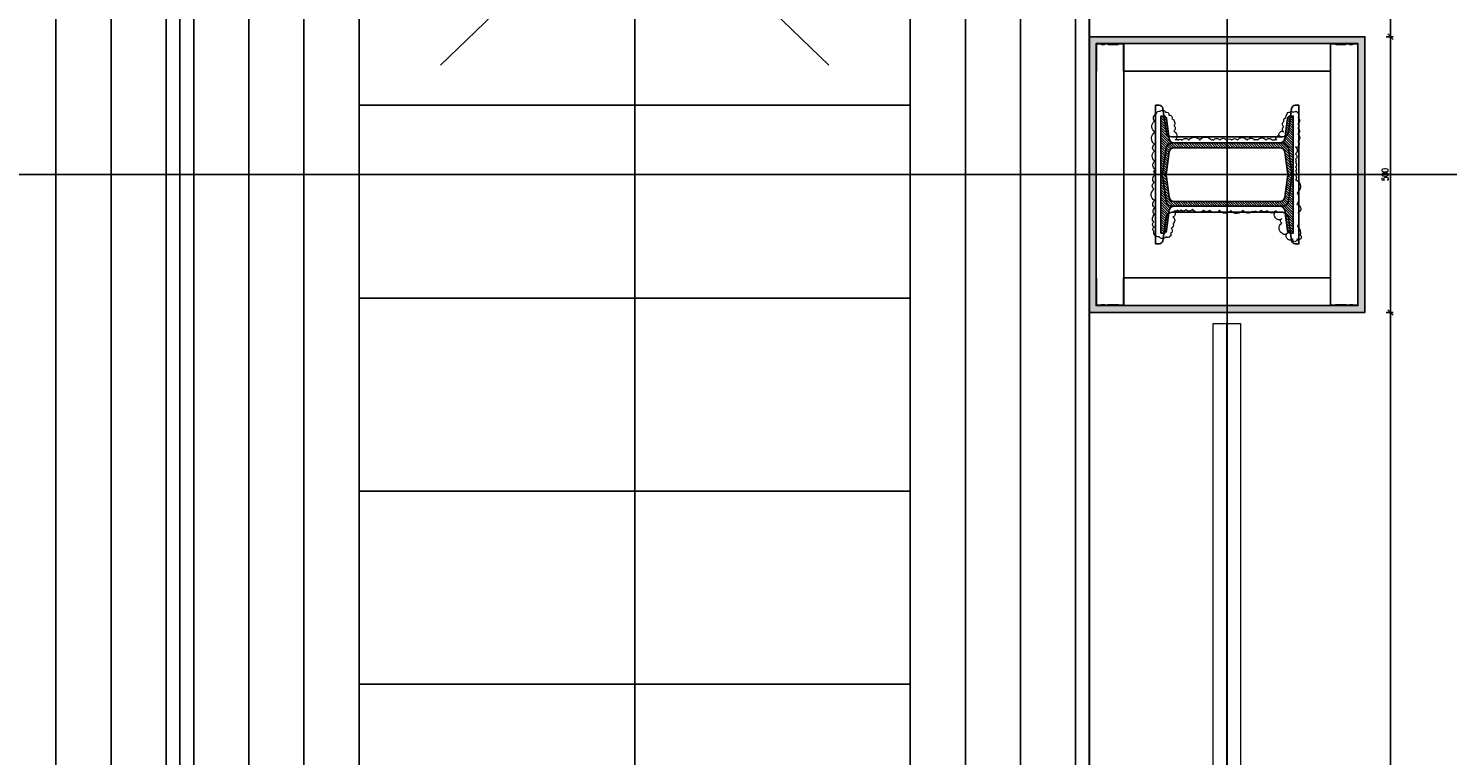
# Model space of a CAD drawing. Header units: centimetres. Extents: x -228435 to 111511, y -89367 to 428125.
# Tile 79 of 219: x -16815 to -14240, y 39947 to 41265. Entities that reach past the tile are written whole.
import ezdxf
from ezdxf.xclip import XClip

# ---------------------------------------------------------------- set-up
doc = ezdxf.new("R2010")
doc.units = ezdxf.units.CM
doc.header["$LTSCALE"] = 50
doc.header["$XCLIPFRAME"] = 0
doc.header["$PDMODE"] = 35
doc.header["$PDSIZE"] = 0.1
for name, pattern in [('Balustrady$0$DASHED', [0.75, 0.5, -0.25]), ('DASHDOT2', [12.7, 6.35, -3.175, 0, -3.175]), ('DIVIDE', [31.75, 12.7, -6.35, 0, -6.35, 0, -6.35])]:
    doc.linetypes.add(name, pattern=pattern)
doc.layers.get('0').update_dxf_attribs({"color": 8})
doc.layers.get('DEFPOINTS').update_dxf_attribs({"color": 8})
for name, color, linetype in [('ARCH_INFO_OSIE', 8, 'Continuous'), ('ARCH_INFO_OSIE_IST', 8, 'DASHDOT2'), ('ARCH_INFO_SCHODY_IST', 8, 'Continuous'), ('ARCH_SCHODY_IST', 8, 'Continuous'), ('ARCH_STROP', 8, 'Continuous'), ('Balustrady$0$ARCH_WITRYNA', 8, 'Continuous'), ('Kondygnacja +0$0$ARCH_STAL_IST', 8, 'Continuous'), ('Kondygnacja -1$0$ARCH_STAL_IST', 8, 'Continuous'), ('Obudowy i okł. słupów$0$ARCH_GK', 8, 'Continuous'), ('Obudowy i okł. słupów$0$ARCH_PROFILE', 8, 'Continuous'), ('Osie rzutów$0$ARCH_INFO_OSIE_OPISY_IST', 8, 'Continuous'), ('RYSUNKOWE_XREF', 8, 'Continuous')]:
    doc.layers.add(name, color=color, linetype=linetype)
for name, color, linetype, lineweight in [('Kondygnacja +0$0$ARCH_WIDOK', 8, 'Continuous', 13), ('Kondygnacja -1$0$ARCH_INFO_WYMIARY', 8, 'Continuous', 9), ('Obudowy i okł. słupów$0$ARCH_hatch', 8, 'Continuous', 13), ('Obudowy i okł. słupów$0$ARCH_WIDOK', 8, 'Continuous', 13)]:
    doc.layers.add(name, color=color, linetype=linetype, lineweight=lineweight)
doc.styles.add('Kondygnacja -1$0$Romans', font='Romans.shx', dxfattribs={"width": 0.7})
doc.dimstyles.new('Kondygnacja -1$0$Wymiary 1-100', dxfattribs={"dimtxt": 12, "dimasz": 10, "dimexe": 5, "dimexo": 0, "dimgap": 4, "dimtad": 1, "dimrnd": 0.5, "dimzin": 12, "dimdsep": 46, "dimtxsty": 'Kondygnacja -1$0$Romans', "dimblk": 'Kondygnacja -1$0$_Oblique', "dimcen": 10, "dimdle": 10, "dimclrt": 55, "dimazin": 0, "dimtfac": 1, "dimtmove": 1, "dimatfit": 3, "dimfxl": 0, "dimtolj": 1, "dimtzin": 0, "dimarcsym": 0})
pattern_1 = [(315, (7779.81467, 18266.4735), (0.224506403, 0.224506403), [])]

# ---------------------------------------------------------------- blocks, each defined once
blk = doc.blocks.new('Osie rzutów')
at = {"layer": 'ARCH_INFO_OSIE_IST', "ltscale": 10}
for p, q in [((10460, 12510), (10460, 4623.26)), ((4436.04, 8600), (15156.54, 8600))]:
    blk.add_line(p, q, dxfattribs=at)
blk = doc.blocks.new('c blok')
at = {"layer": 'Kondygnacja -1$0$ARCH_STAL_IST'}
h = blk.add_hatch(dxfattribs=at)
h.set_pattern_fill('ANSI31', color=256, scale=0.1, angle=270, style=0)
h.set_pattern_definition(pattern_1)
edge = h.paths.add_edge_path()
edge.add_arc((16972.97, 7625.71), 0.87, 360, 442.0272)
edge.add_line((16973.09, 7626.57), (16969.42, 7627.08))
edge.add_arc((16969.49, 7627.6), 0.52, 180, 262.0272, ccw=False)
edge.add_line((16968.97, 7627.6), (16968.97, 7628.09))
edge.add_line((16968.97, 7628.09), (16979.57, 7628.09))
edge.add_line((16979.57, 7628.09), (16979.57, 7627.6))
edge.add_arc((16979.05, 7627.6), 0.52, -82.0272, 0, ccw=False)
edge.add_line((16979.12, 7627.08), (16975.46, 7626.57))
edge.add_arc((16975.58, 7625.71), 0.87, 97.9728, 180)
edge.add_line((16974.71, 7625.71), (16974.71, 7606.46))
edge.add_arc((16975.58, 7606.46), 0.87, 180, 262.0272)
edge.add_line((16975.46, 7605.6), (16979.12, 7605.09))
edge.add_arc((16979.05, 7604.57), 0.52, 0, 82.0272, ccw=False)
edge.add_line((16979.57, 7604.57), (16979.57, 7604.09))
edge.add_line((16979.57, 7604.09), (16968.97, 7604.09))
edge.add_line((16968.97, 7604.09), (16968.97, 7604.57))
edge.add_arc((16969.49, 7604.57), 0.52, 97.9728, 180, ccw=False)
edge.add_line((16969.42, 7605.09), (16973.09, 7605.6))
edge.add_arc((16972.97, 7606.46), 0.87, 277.9728, 360)
edge.add_line((16973.84, 7606.46), (16973.84, 7625.71))
h = blk.add_hatch(dxfattribs=at)
h.set_pattern_fill('ANSI31', color=256, scale=0.1, angle=270, style=0)
h.set_pattern_definition(pattern_1)
edge = h.paths.add_edge_path()
edge.add_arc((16986.18, 7625.71), 0.87, 97.9728, 180, ccw=False)
edge.add_line((16986.06, 7626.57), (16989.72, 7627.08))
edge.add_arc((16989.65, 7627.6), 0.52, 277.9728, 360)
edge.add_line((16990.17, 7627.6), (16990.17, 7628.09))
edge.add_line((16990.17, 7628.09), (16979.57, 7628.09))
edge.add_line((16979.57, 7628.09), (16979.57, 7627.6))
edge.add_arc((16980.09, 7627.6), 0.52, 180, 262.0272)
edge.add_line((16980.02, 7627.08), (16983.69, 7626.57))
edge.add_arc((16983.57, 7625.71), 0.87, 0, 82.0272, ccw=False)
edge.add_line((16984.44, 7625.71), (16984.44, 7606.46))
edge.add_arc((16983.57, 7606.46), 0.87, 277.9728, 360, ccw=False)
edge.add_line((16983.69, 7605.6), (16980.02, 7605.09))
edge.add_arc((16980.09, 7604.57), 0.52, 97.9728, 180)
edge.add_line((16979.57, 7604.57), (16979.57, 7604.09))
edge.add_line((16979.57, 7604.09), (16990.17, 7604.09))
edge.add_line((16990.17, 7604.09), (16990.17, 7604.57))
edge.add_arc((16989.65, 7604.57), 0.52, 0, 82.0272)
edge.add_line((16989.72, 7605.09), (16986.06, 7605.6))
edge.add_arc((16986.18, 7606.46), 0.87, 180, 262.0272, ccw=False)
edge.add_line((16985.31, 7606.46), (16985.31, 7625.71))
at = {"layer": 'Obudowy i okł. słupów$0$ARCH_hatch'}
h = blk.add_hatch(dxfattribs=at)
h.set_pattern_fill('AR-SAND', color=256, scale=0.01, style=0)
h.paths.add_polyline_path([(16954.57, 7641.09), (16954.57, 7591.09), (17004.57, 7591.09), (17004.57, 7641.09)])
h.paths.add_polyline_path([(17003.32, 7639.84), (17003.32, 7592.34), (16955.82, 7592.34), (16955.82, 7639.84)], flags=16)
at = {"layer": 'ARCH_INFO_OSIE', "linetype": 'DIVIDE', "ltscale": 0.1}
for points in [[(16979.57, 7598.09), (16979.57, 7630.09)], [(16997.52, 7616.09), (16957.62, 7616.09)], [(16974.71, 7616.09), (16984.44, 7616.09)]]:
    blk.add_lwpolyline(points, dxfattribs=at)
at = {"layer": 'Kondygnacja -1$0$ARCH_STAL_IST'}
for points in [[(16973.84, 7625.71, 0.37402), (16973.09, 7626.57), (16969.42, 7627.08, -0.37402), (16968.97, 7627.6), (16968.97, 7628.09), (16979.57, 7628.09), (16979.57, 7627.6, -0.37402), (16979.12, 7627.08), (16975.46, 7626.57, 0.37402), (16974.71, 7625.71), (16974.71, 7606.46, 0.37402), (16975.46, 7605.6), (16979.12, 7605.09, -0.37402), (16979.57, 7604.57), (16979.57, 7604.09), (16968.97, 7604.09), (16968.97, 7604.57, -0.37402), (16969.42, 7605.09), (16973.09, 7605.6, 0.37402), (16973.84, 7606.46)], [(16985.31, 7625.71, -0.37402), (16986.06, 7626.57), (16989.72, 7627.08, 0.37402), (16990.17, 7627.6), (16990.17, 7628.09), (16979.57, 7628.09), (16979.57, 7627.6, 0.37402), (16980.02, 7627.08), (16983.69, 7626.57, -0.37402), (16984.44, 7625.71), (16984.44, 7606.46, -0.37402), (16983.69, 7605.6), (16980.02, 7605.09, 0.37402), (16979.57, 7604.57), (16979.57, 7604.09), (16990.17, 7604.09), (16990.17, 7604.57, 0.37402), (16989.72, 7605.09), (16986.06, 7605.6, -0.37402), (16985.31, 7606.46)]]:
    blk.add_lwpolyline(points, format="xyb", close=True, dxfattribs=at)
at = {"layer": 'Obudowy i okł. słupów$0$ARCH_GK'}
for points in [[(16954.57, 7591.09), (17004.57, 7591.09), (17004.57, 7641.09), (16954.57, 7641.09)], [(16955.82, 7592.34), (17003.32, 7592.34), (17003.32, 7639.84), (16955.82, 7639.84)]]:
    blk.add_lwpolyline(points, close=True, dxfattribs=at)
at = {"layer": 'Obudowy i okł. słupów$0$ARCH_PROFILE'}
for points in [[(16955.84, 7638.25), (16955.92, 7638.34), (16955.92, 7638.84), (16955.82, 7638.94), (16955.82, 7639.84), (16960.8, 7639.84, -1), (16960.8, 7639.79), (16955.87, 7639.79), (16955.87, 7638.96), (16955.97, 7638.86), (16955.97, 7638.32), (16955.87, 7638.22), (16955.87, 7637.76), (16955.97, 7637.66), (16955.97, 7635.82), (16955.87, 7635.72), (16955.87, 7634.89), (16960.8, 7634.89, -1), (16960.8, 7634.84), (16955.82, 7634.84), (16955.82, 7635.74), (16955.92, 7635.84), (16955.92, 7637.64), (16955.84, 7637.72)], [(17003.31, 7638.25), (17003.22, 7638.34), (17003.22, 7638.84), (17003.32, 7638.94), (17003.32, 7639.84), (16998.35, 7639.84, 1), (16998.35, 7639.79), (17003.27, 7639.79), (17003.27, 7638.96), (17003.17, 7638.86), (17003.17, 7638.32), (17003.27, 7638.22), (17003.27, 7637.76), (17003.17, 7637.66), (17003.17, 7635.82), (17003.27, 7635.72), (17003.27, 7634.89), (16998.35, 7634.89, 1), (16998.35, 7634.84), (17003.32, 7634.84), (17003.32, 7635.74), (17003.22, 7635.84), (17003.22, 7637.64), (17003.31, 7637.72)], [(16955.84, 7593.92), (16955.92, 7593.84), (16955.92, 7593.34), (16955.82, 7593.24), (16955.82, 7592.34), (16960.8, 7592.34, 1), (16960.8, 7592.39), (16955.87, 7592.39), (16955.87, 7593.22), (16955.97, 7593.32), (16955.97, 7593.86), (16955.87, 7593.96), (16955.87, 7594.42), (16955.97, 7594.52), (16955.97, 7596.36), (16955.87, 7596.46), (16955.87, 7597.29), (16960.8, 7597.29, 1), (16960.8, 7597.34), (16955.82, 7597.34), (16955.82, 7596.44), (16955.92, 7596.34), (16955.92, 7594.54), (16955.84, 7594.45)], [(17003.31, 7593.92), (17003.22, 7593.84), (17003.22, 7593.34), (17003.32, 7593.24), (17003.32, 7592.34), (16998.35, 7592.34, -1), (16998.35, 7592.39), (17003.27, 7592.39), (17003.27, 7593.22), (17003.17, 7593.32), (17003.17, 7593.86), (17003.27, 7593.96), (17003.27, 7594.42), (17003.17, 7594.52), (17003.17, 7596.36), (17003.27, 7596.46), (17003.27, 7597.29), (16998.35, 7597.29, -1), (16998.35, 7597.34), (17003.32, 7597.34), (17003.32, 7596.44), (17003.22, 7596.34), (17003.22, 7594.54), (17003.31, 7594.45)]]:
    blk.add_lwpolyline(points, format="xyb", close=True, dxfattribs=at)
blk.add_lwpolyline([(16998.32, 7608.34), (16998.32, 7597.34), (16960.82, 7597.34), (16960.82, 7634.84), (16998.32, 7634.84), (16998.32, 7608.34)], dxfattribs=at)
at = {"layer": 'Obudowy i okł. słupów$0$ARCH_WIDOK'}
blk.add_lwpolyline([(16985.81, 7606.7, 0.520567), (16985.81, 7607.17, 0.520567), (16985.81, 7607.93, 0.520567), (16985.81, 7609.16, 0.520567), (16985.81, 7611.14, 0.520567), (16985.81, 7613.26, 0.520567), (16985.81, 7613.62, 0.520567), (16985.81, 7614.77, 0.520567), (16985.81, 7616.05, 0.520567), (16985.81, 7616.92, 0.520567), (16985.81, 7617.97, 0.520567), (16985.81, 7619.73, 0.520567), (16985.81, 7621.1, 0.520567), (16985.81, 7621.63, 0.520567), (16985.81, 7623.18, 0.520567), (16985.81, 7624.3, 0.520567), (16985.81, 7624.61, 0.520567), (16985.81, 7625.14, 0.520567), (16986.46, 7625.14, 0.520567), (16986.46, 7625.71, 0.520567), (16987.24, 7625.71, 0.520567), (16987.24, 7626.4, 0.520567), (16988.25, 7626.4, 0.520567), (16989.19, 7626.4, 0.391103), (16989.88, 7626.7, 0.097049), (16990.46, 7626.93, 0.466209), (16990.88, 7627.53, 0.695481), (16990.81, 7628.07, 0.486099), (16990.88, 7628.85, 0.35864), (16989.92, 7628.97, 0.520567), (16988.75, 7628.94, 0.520567), (16987.98, 7628.94, 0.520567), (16986.88, 7628.94, 0.520567), (16985.59, 7628.94, 0.520567), (16984.58, 7628.94, 0.520567), (16984.58, 7628.49, 0.520567), (16983.32, 7628.49, 0.520567), (16982.34, 7628.49, 0.520567), (16981.8, 7628.49, 0.520567), (16980.93, 7628.49, 0.520567), (16980.18, 7628.49, 0.520567), (16979.39, 7628.49, 0.520567), (16978.66, 7628.49, 0.630412), (16976.28, 7628.82, 0.291029), (16974.15, 7628.73, 0.793013), (16972.62, 7628.97, 0.148616), (16970.16, 7628.88, 0.285246), (16968.59, 7629.35, 1.165163), (16967.9, 7628.79, 1.326239), (16967.91, 7628.03, 0.520567), (16967.91, 7627.08, 0.520567), (16968.98, 7627.08, 0.520567), (16968.98, 7626.01, 0.520567), (16970.78, 7626.01, 0.520567), (16971.59, 7626.01, 0.520567), (16971.59, 7625.03, 0.520567), (16973.05, 7625.03, 0.520567), (16973.05, 7623.35, 0.520567), (16973.09, 7622.27, 0.520567), (16972.96, 7621.26, 0.520567), (16972.94, 7620.73, 0.520567), (16973.11, 7618.98, 0.520567), (16973.05, 7616.75, 0.520567), (16973.11, 7614.72, 0.520567), (16973.11, 7612.93, 0.520567), (16973.13, 7611.84, 0.520567), (16973.28, 7609.82, 0.520567), (16973.22, 7608.64, 0.520567), (16973.17, 7607.75, 0.520567), (16973.13, 7607.04, 0.520567), (16972.98, 7606.51, 0.520567), (16971.89, 7606.28, 0.520567), (16970.67, 7606.28, 0.520567), (16969.85, 7605.98, 0.520567), (16968.92, 7605.84, 0.520567), (16968.39, 7605.73, 0.520567), (16968.29, 7604.99, 0.520567), (16968.31, 7603.75, 0.520567), (16969.28, 7602.8, 0.520567), (16970.06, 7602.84, 0.520567), (16970.98, 7602.8, 0.520567), (16972.29, 7602.99, 0.520567), (16973.51, 7602.99, 0.520567), (16974.84, 7602.91, 0.520567), (16976.9, 7602.82, 0.520567), (16978.12, 7602.87, 0.520567), (16979.57, 7603.16, 0.520567), (16980.54, 7603.06, 0.520567), (16982.03, 7602.99, 0.520567), (16983.8, 7602.93, 0.520567), (16985.08, 7602.91, 0.520567), (16987.25, 7603.03, 0.520567), (16989.25, 7602.91, 0.520567), (16990.58, 7603.31, 0.520567), (16991.04, 7603.98, 0.520567), (16990.91, 7604.95, 0.520567), (16990.37, 7605.54, 0.520567), (16989.67, 7606.09, 0.520567), (16988.43, 7606.43, 0.520567), (16987.46, 7606.43, 0.520567)], format="xyb", close=True, dxfattribs=at)
blk = doc.blocks.new('A$C6FDA0163')
at = {"layer": 'ARCH_INFO_OSIE_IST', "ltscale": 2}
blk.add_line((189.97, 96.08), (189.97, -1924.11), dxfattribs=at)
at = {"layer": 'ARCH_INFO_SCHODY_IST', "elevation": 0}
for points in [[(82.5, -1583.85), (82.5, -1165.28), (47.29, -1199.21)], [(82.5, -1583.85), (82.5, -1165.28), (117.71, -1199.21)]]:
    blk.add_lwpolyline(points, dxfattribs=at)
at = {"layer": 'ARCH_SCHODY_IST'}
for p, q in [((2.5, -1633.55), (2.5, -1136.11)), ((12.5, -1694.31), (12.5, -1148.51)), ((22.5, -1694.31), (22.5, -1150.9)), ((32.5, -1626.81), (32.5, -1153.3)), ((-2.5, -1633.55), (-2.5, -1174.45)), ((162.5, -1633.55), (162.5, -1174.45)), ((132.5, -1626.81), (132.5, -1177.26)), ((-22.5, -1694.31), (-22.5, -1179.65)), ((142.5, -1694.31), (142.5, -1179.65)), ((-12.5, -1694.31), (-12.5, -1182.05)), ((152.5, -1694.31), (152.5, -1182.05)), ((32.5, -1206.46), (132.5, -1206.46)), ((32.5, -1241.46), (132.5, -1241.46)), ((32.5, -1276.46), (132.5, -1276.46)), ((32.5, -1311.46), (132.5, -1311.46))]:
    blk.add_line(p, q, dxfattribs=at)
at = {"layer": 'ARCH_STROP'}
blk.add_lwpolyline([(-165, -117.05), (165, -117.05), (165, -1799.05), (-165, -1799.05)], close=True, dxfattribs=at)
at = {"layer": 'Balustrady$0$ARCH_WITRYNA', "linetype": 'Balustrady$0$DASHED', "ltscale": 10, "elevation": 630}
blk.add_lwpolyline([(189.94, -1246.05), (189.94, -1631.05), (164.94, -1631.05)], dxfattribs=at)
at = {"layer": 'Kondygnacja +0$0$ARCH_WIDOK'}
blk.add_line((187.44, -1246.05), (192.44, -1246.05), dxfattribs=at)
blk.add_lwpolyline([(162.44, -1633.55), (164.97, -1633.55), (164.97, -246.72), (162.44, -246.72)], dxfattribs=at)
at = {"layer": 'Kondygnacja +0$0$ARCH_WIDOK', "elevation": 630}
for points in [[(164.94, -1628.55), (187.44, -1628.55), (187.44, -1246.05)], [(192.44, -1246.05), (192.44, -1633.55), (164.94, -1633.55)]]:
    blk.add_lwpolyline(points, dxfattribs=at)
at = {"xscale": -1, "rotation": 270}
blk.add_blockref('c blok', (-7426.12, -18198.62, -630), dxfattribs=at)
at = {"layer": 'RYSUNKOWE_XREF'}
blk.add_blockref('Osie rzutów', (-10460.03, -9819.05, -630), dxfattribs=at)
blk = doc.blocks.new('Kondygnacja -1$0$_Oblique')
at = {"color": 0, "linetype": 'ByBlock', "lineweight": -2}
blk.add_line((-0.5, -0.5), (0.5, 0.5), dxfattribs=at)
blk = doc.blocks.new('*D1078')
at = {"layer": 'DEFPOINTS', "color": 0, "lineweight": 40}
for p in [(-14568.9, 41250), (-14451, 40750), (-14343.7, 40750)]:
    blk.add_point(p, dxfattribs=at)
at = {"layer": 'Kondygnacja -1$0$ARCH_INFO_WYMIARY', "color": 0, "lineweight": -2}
for p, q in [((-14351.7, 41250), (-14338.7, 41250)), ((-14343.7, 41260), (-14343.7, 40740)), ((-14351.7, 40750), (-14338.7, 40750))]:
    blk.add_line(p, q, dxfattribs=at)
at = {"layer": 'Kondygnacja -1$0$ARCH_INFO_WYMIARY', "color": 0, "lineweight": -2, "xscale": 10, "yscale": 10, "zscale": 10}
for p, rotation in [((-14343.7, 41250), 90), ((-14343.7, 40750), 270)]:
    blk.add_blockref('Kondygnacja -1$0$_Oblique', p, dxfattribs=dict(at, rotation=rotation))
at = {"layer": 'Kondygnacja -1$0$ARCH_INFO_WYMIARY', "color": 55, "insert": (-14353.7, 41000), "char_height": 12, "attachment_point": 5, "rotation": 90, "style": 'Kondygnacja -1$0$Romans'}
blk.add_mtext('\\A1;500', dxfattribs=at)
blk = doc.blocks.new('*D1079')
at = {"layer": 'DEFPOINTS', "color": 0, "lineweight": 40}
for p in [(-14451, 40750), (-14416.1, 35420), (-14343.7, 35420)]:
    blk.add_point(p, dxfattribs=at)
at = {"layer": 'Kondygnacja -1$0$ARCH_INFO_WYMIARY', "color": 0, "lineweight": -2}
for p, q in [((-14351.7, 40750), (-14338.7, 40750)), ((-14343.7, 40760), (-14343.7, 35410)), ((-14351.7, 35420), (-14338.7, 35420))]:
    blk.add_line(p, q, dxfattribs=at)
at = {"layer": 'Kondygnacja -1$0$ARCH_INFO_WYMIARY', "color": 0, "lineweight": -2, "xscale": 10, "yscale": 10, "zscale": 10}
for p, rotation in [((-14343.7, 40750), 90), ((-14343.7, 35420), 270)]:
    blk.add_blockref('Kondygnacja -1$0$_Oblique', p, dxfattribs=dict(at, rotation=rotation))
at = {"layer": 'Kondygnacja -1$0$ARCH_INFO_WYMIARY', "color": 55, "insert": (-14353.7, 38085), "char_height": 12, "attachment_point": 5, "rotation": 90, "style": 'Kondygnacja -1$0$Romans'}
blk.add_mtext('\\A1;5330', dxfattribs=at)
blk = doc.blocks.new('*D1090')
at = {"layer": 'DEFPOINTS', "color": 0, "lineweight": 40}
for p in [(-14475.5, 46750), (-14343.7, 46750), (-14568.9, 41250)]:
    blk.add_point(p, dxfattribs=at)
at = {"layer": 'Kondygnacja -1$0$ARCH_INFO_WYMIARY', "color": 0, "lineweight": -2}
for p, q in [((-14343.7, 41240), (-14343.7, 46760)), ((-14351.7, 46750), (-14338.7, 46750)), ((-14351.7, 41250), (-14338.7, 41250))]:
    blk.add_line(p, q, dxfattribs=at)
at = {"layer": 'Kondygnacja -1$0$ARCH_INFO_WYMIARY', "color": 0, "lineweight": -2, "xscale": 10, "yscale": 10, "zscale": 10}
for p, rotation in [((-14343.7, 46750), 90), ((-14343.7, 41250), 270)]:
    blk.add_blockref('Kondygnacja -1$0$_Oblique', p, dxfattribs=dict(at, rotation=rotation))
at = {"layer": 'Kondygnacja -1$0$ARCH_INFO_WYMIARY', "color": 55, "insert": (-14353.7, 44000), "char_height": 12, "attachment_point": 5, "rotation": 90, "style": 'Kondygnacja -1$0$Romans'}
blk.add_mtext('\\A1;5500', dxfattribs=at)

msp = doc.modelspace()

# ---------------------------------------------------------------- linework, layer by layer
at = {"layer": 'Kondygnacja +0$0$ARCH_STAL_IST', "elevation": 630}
for points in [[(-14770, 41000), (-14770, 41125.66667), (-14763.55684, 41125.66667, -0.3740358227), (-14756.90504, 41119.88125), (-14751.02435, 41077.87627, 0.3740358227), (-14740.08107, 41068.35833), (-14539.91893, 41068.35833, 0.3740358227), (-14528.97565, 41077.87627), (-14523.09496, 41119.88125, -0.3740358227), (-14516.44316, 41125.66667), (-14510, 41125.66667), (-14510, 41000), (-14516.44316, 41000, -0.3740358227), (-14523.09496, 41005.78542), (-14528.97565, 41047.79039, 0.3740358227), (-14539.91893, 41057.30833), (-14740.08107, 41057.30833, 0.3740358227), (-14751.02435, 41047.79039), (-14756.90504, 41005.78542, -0.3740358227), (-14763.55684, 41000)], [(-14770, 40874.33333), (-14770, 41000), (-14763.55684, 41000, -0.3740358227), (-14756.90504, 40994.21458), (-14751.02435, 40952.20961, 0.3740358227), (-14740.08107, 40942.69167), (-14539.91893, 40942.69167, 0.3740358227), (-14528.97565, 40952.20961), (-14523.09496, 40994.21458, -0.3740358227), (-14516.44316, 41000), (-14510, 41000), (-14510, 40874.33333), (-14516.44316, 40874.33333, -0.3740358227), (-14523.09496, 40880.11875), (-14528.97565, 40922.12373, 0.3740358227), (-14539.91893, 40931.64167), (-14740.08107, 40931.64167, 0.3740358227), (-14751.02435, 40922.12373), (-14756.90504, 40880.11875, -0.3740358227), (-14763.55684, 40874.33333)]]:
    msp.add_lwpolyline(points, format="xyb", close=True, dxfattribs=at)

# ---------------------------------------------------------------- block references
ref = msp.add_blockref('A$C6FDA0163', (-16540, 53190.5, 630), dxfattribs=dict(xscale=10, yscale=10, zscale=10))
XClip(ref).set_block_clipping_path([(-400.031931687, -2219.05), (399.968068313, 380.95)])
at = {"layer": 'Osie rzutów$0$ARCH_INFO_OSIE_OPISY_IST', "xscale": 10, "yscale": 10, "zscale": 10}
msp.add_blockref('Osie rzutów', (-121140, -45000, 630), dxfattribs=at)

# ---------------------------------------------------------------- dimensions: what is measured, and where the dimension line sits
at = {"layer": 'Kondygnacja -1$0$ARCH_INFO_WYMIARY'}
for base, p1, p2, picture, middle in [((-14343.69528, 46750, -5670), (-14568.93901, 41250, -5670), (-14475.49612, 46750, -5670), '*D1090', (-14353.69528, 44000, -5670)), ((-14343.69528, 40750, -5670), (-14568.93901, 41250, -5670), (-14451.0454, 40750, -5670), '*D1078', (-14353.69528, 41000, -5670)), ((-14343.69528, 35419.95833, -5670), (-14451.0454, 40750, -5670), (-14416.13863, 35419.95833, -5670), '*D1079', (-14353.69528, 38084.97917, -5670))]:
    dim = msp.add_linear_dim(base=base, p1=p1, p2=p2, angle=90, dimstyle='Kondygnacja -1$0$Wymiary 1-100', dxfattribs=at)
    dim.commit()
    dim.dimension.update_dxf_attribs({"geometry": picture, "text_midpoint": middle})

doc.saveas('drawing.dxf')
